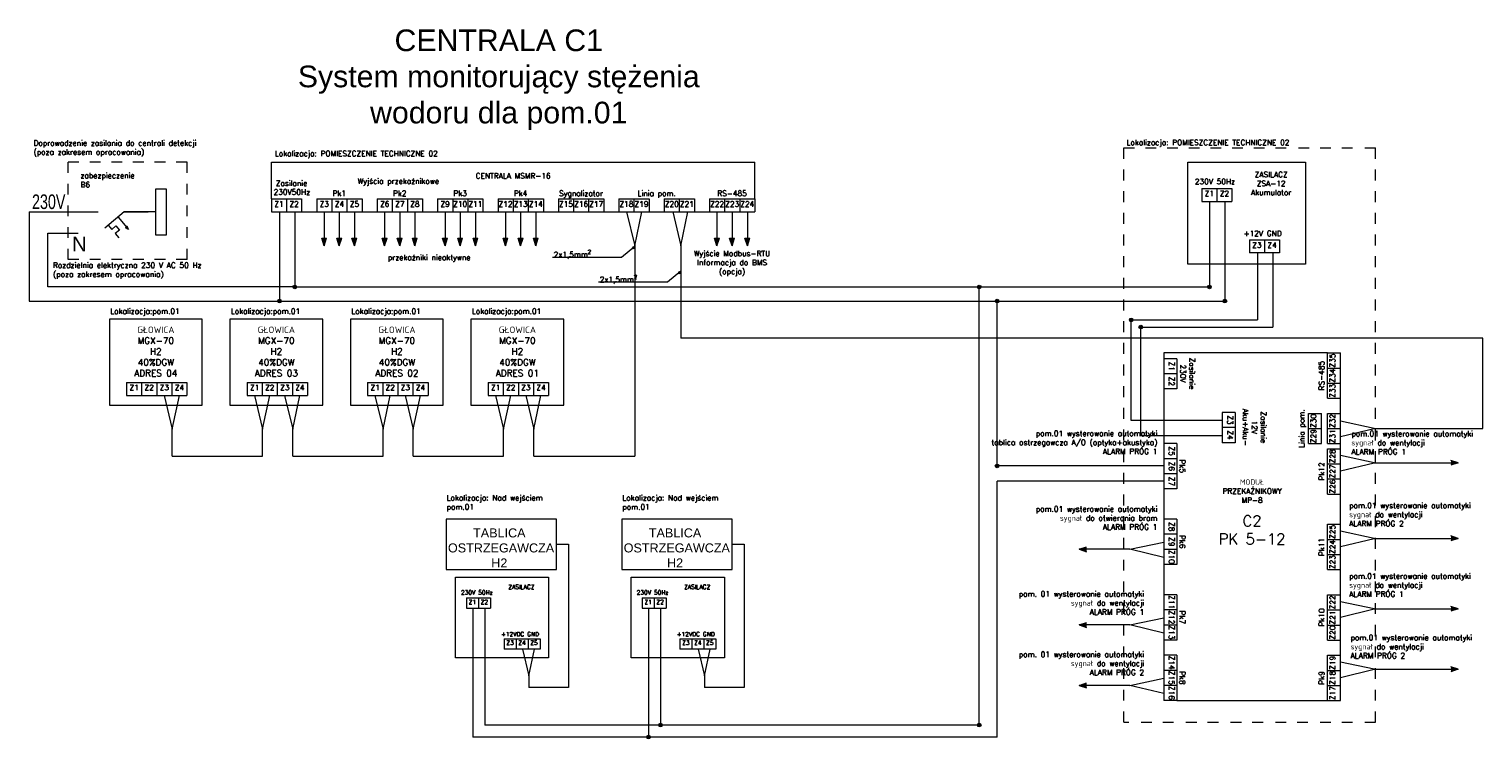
# Model space of a CAD drawing. Header units: millimetres. Extents: x -70539 to 23478, y -51814 to 44720.
# Tile 1 of 256: x -39327 to -32615, y -19327 to -16051. Entities that reach past the tile are written whole.
import ezdxf

# ---------------------------------------------------------------- set-up
doc = ezdxf.new("R2010")
doc.units = ezdxf.units.MM
doc.layers.add('moja', color=7, linetype='Continuous')
doc.styles.add('FDBES', font='simplex.shx')
doc.styles.get("Standard").update_dxf_attribs({"font": 'arial.ttf'})

msp = doc.modelspace()

# ---------------------------------------------------------------- hatches: boundary and pattern name
at = {"layer": 'moja', "lineweight": 5, "ltscale": 100}
h = msp.add_hatch(color=7, dxfattribs=at)
h.paths.add_polyline_path([(-38868.3, -16976.3), (-38873.9, -16960.9), (-38878.1, -16964.4)])
h.paths.add_polyline_path([(-38878.1, -16964.4), (-38882.4, -16968), (-38868.3, -16976.3)])
for points in [[(-37976.1, -17016.3), (-37964.8, -17050.8), (-37953.5, -17016.3)], [(-37906.3, -17016.3), (-37895.1, -17050.8), (-37883.8, -17016.3)], [(-37836.6, -17016.3), (-37825.3, -17050.8), (-37814, -17016.3)], [(-37697.1, -17016.3), (-37685.8, -17050.8), (-37674.5, -17016.3)], [(-37627.3, -17016.3), (-37616.1, -17050.8), (-37604.8, -17016.3)], [(-37546.3, -17050.8), (-37557.6, -17016.3), (-37535, -17016.3)], [(-37395.5, -17016.3), (-37406.8, -17050.8), (-37418.1, -17016.3)], [(-37325.8, -17016.3), (-37337.1, -17050.8), (-37348.3, -17016.3)], [(-37255.1, -17016.3), (-37266.4, -17050.8), (-37277.7, -17016.3)], [(-37139.1, -17016.3), (-37127.8, -17050.8), (-37116.5, -17016.3)], [(-37058.1, -17050.8), (-37069.3, -17016.3), (-37046.8, -17016.3)], [(-36976.1, -17016.3), (-36987.4, -17050.8), (-36998.7, -17016.3)], [(-36162.6, -17016.3), (-36151.3, -17050.8), (-36140, -17016.3)], [(-36092.8, -17016.3), (-36081.6, -17050.8), (-36070.3, -17016.3)], [(-35999.6, -17016.3), (-36010.9, -17050.8), (-36022.2, -17016.3)], [(-32763.1, -18041.3), (-32763.1, -18063.9), (-32728.6, -18052.6)], [(-32763.1, -18390), (-32763.1, -18412.6), (-32728.6, -18401.3)], [(-34444.8, -18440.7), (-34444.8, -18463.2), (-34479.4, -18451.9)], [(-32763.1, -18715.4), (-32763.1, -18737.9), (-32728.6, -18726.7)], [(-34444.8, -18789.4), (-34444.8, -18812), (-34479.4, -18800.7)], [(-32763.1, -18994.4), (-32763.1, -19016.9), (-32728.6, -19005.7)], [(-34444.8, -19068.4), (-34444.8, -19091), (-34479.4, -19079.7)]]:
    msp.add_hatch(color=256, dxfattribs=at).paths.add_polyline_path(points)
h = msp.add_hatch(color=7, dxfattribs=at)
edge = h.paths.add_edge_path()
edge.add_arc((-38100.6, -17241.3), 8.42, 0, 360)
h = msp.add_hatch(color=7, dxfattribs=at)
edge = h.paths.add_edge_path()
edge.add_arc((-34940.3, -17241.3), 8.42, 0, 360)
h = msp.add_hatch(color=7, dxfattribs=at)
edge = h.paths.add_edge_path()
edge.add_arc((-33877.7, -17241.3), 8.42, 0, 360)
h = msp.add_hatch(color=7, dxfattribs=at)
edge = h.paths.add_edge_path()
edge.add_arc((-38171.3, -17306.7), 8.42, 0, 360)
h = msp.add_hatch(color=7, dxfattribs=at)
edge = h.paths.add_edge_path()
edge.add_arc((-34858.2, -17306.7), 8.42, 0, 360)
h = msp.add_hatch(color=7, dxfattribs=at)
edge = h.paths.add_edge_path()
edge.add_arc((-33806, -17306.7), 8.42, 0, 360)
h = msp.add_hatch(color=7, dxfattribs=at)
edge = h.paths.add_edge_path()
edge.add_arc((-34239, -17393.4), 8.42, 0, 360)
h = msp.add_hatch(color=7, dxfattribs=at)
edge = h.paths.add_edge_path()
edge.add_arc((-34194.6, -17426.5), 8.42, 0, 360)
h = msp.add_hatch(color=7, dxfattribs=at)
edge = h.paths.add_edge_path()
edge.add_arc((-34858.2, -18067.1), 8.42, 0, 360)
h = msp.add_hatch(color=7, dxfattribs=at)
edge = h.paths.add_edge_path()
edge.add_arc((-36412, -19263.2), 8.42, 0, 360)
h = msp.add_hatch(color=7, dxfattribs=at)
edge = h.paths.add_edge_path()
edge.add_arc((-34940.3, -19263.2), 8.42, 0, 360)
h = msp.add_hatch(color=7, dxfattribs=at)
edge = h.paths.add_edge_path()
edge.add_arc((-36467.3, -19318.4), 8.42, 0, 360)

# ---------------------------------------------------------------- linework, layer by layer
at = {"layer": 'moja', "color": 7, "lineweight": 5, "ltscale": 100}
for p, q in [((-34273.3, -16649.7), (-34273.3, -16599.7)), ((-34273.3, -16599.7), (-34223.3, -16599.7)), ((-34173.3, -16599.7), (-34123.3, -16599.7)), ((-34073.3, -16599.7), (-34023.3, -16599.7)), ((-33973.3, -16599.7), (-33923.3, -16599.7)), ((-33873.3, -16599.7), (-33823.3, -16599.7)), ((-33773.3, -16599.7), (-33723.3, -16599.7)), ((-33673.3, -16599.7), (-33623.3, -16599.7)), ((-33573.3, -16599.7), (-33523.3, -16599.7)), ((-33466.8, -16599.7), (-33416.8, -16599.7)), ((-33366.8, -16599.7), (-33316.8, -16599.7)), ((-33266.8, -16599.7), (-33216.8, -16599.7)), ((-33160.2, -16599.7), (-33110.2, -16599.7)), ((-33110.2, -16649.7), (-33110.2, -16599.7)), ((-39147.5, -16714.7), (-39147.5, -16664.7)), ((-39097.5, -16664.7), (-39147.5, -16664.7)), ((-38997.5, -16664.7), (-39047.5, -16664.7)), ((-38897.5, -16664.7), (-38947.5, -16664.7)), ((-38797.5, -16664.7), (-38847.5, -16664.7)), ((-38697.5, -16664.7), (-38747.5, -16664.7)), ((-38597.5, -16664.7), (-38647.5, -16664.7)), ((-38597.5, -16714.7), (-38597.5, -16664.7)), ((-34273.3, -16749.7), (-34273.3, -16699.7)), ((-33110.2, -16749.7), (-33110.2, -16699.7)), ((-39147.5, -16814.7), (-39147.5, -16764.7)), ((-38597.5, -16814.7), (-38597.5, -16764.7)), ((-34273.3, -16849.7), (-34273.3, -16799.7)), ((-33110.2, -16849.7), (-33110.2, -16799.7)), ((-39327.3, -16895.2), (-39007.6, -16895.2)), ((-39147.5, -16914.7), (-39147.5, -16864.7)), ((-38888.1, -16895.2), (-38978.2, -16970.3)), ((-38742.1, -16895.2), (-38888.1, -16895.2)), ((-38888.1, -16895.2), (-38776.9, -16895.2)), ((-38597.5, -16914.7), (-38597.5, -16864.7)), ((-34273.3, -16949.7), (-34273.3, -16899.7)), ((-33110.2, -16949.7), (-33110.2, -16899.7)), ((-39147.5, -17014.7), (-39147.5, -16964.7)), ((-38961.4, -16956.3), (-38945.3, -16975.5)), ((-38945.3, -16975.5), (-38926.2, -16959.5)), ((-38910.1, -16978.7), (-38929.3, -16994.7)), ((-38926.2, -16959.5), (-38910.1, -16978.7)), ((-38916.3, -16918.7), (-38868.3, -16976.3)), ((-38873.9, -16960.9), (-38882.4, -16968)), ((-38868.3, -16976.3), (-38882.4, -16968)), ((-38868.3, -16976.3), (-38873.9, -16960.9)), ((-38597.5, -17014.7), (-38597.5, -16964.7)), ((-38929.3, -16994.7), (-38913.3, -17013.9)), ((-34273.3, -17049.7), (-34273.3, -16999.7)), ((-33110.2, -17049.7), (-33110.2, -16999.7)), ((-39147.5, -17114.7), (-39147.5, -17064.7)), ((-39097.5, -17114.7), (-39147.5, -17114.7)), ((-38997.5, -17114.7), (-39047.5, -17114.7)), ((-38897.5, -17114.7), (-38947.5, -17114.7)), ((-38797.5, -17114.7), (-38847.5, -17114.7)), ((-38697.5, -17114.7), (-38747.5, -17114.7)), ((-38597.5, -17114.7), (-38647.5, -17114.7)), ((-38597.5, -17114.7), (-38597.5, -17064.7)), ((-36592.6, -17104.7), (-36911.2, -17104.7)), ((-36530.6, -17053.9), (-36592.6, -17104.7)), ((-36530.6, -17053.9), (-36543.5, -17059.7)), ((-36543.5, -17059.7), (-36538.9, -17065.4)), ((-36530.6, -17053.9), (-36538.9, -17065.4)), ((-34273.3, -17149.7), (-34273.3, -17099.7)), ((-33110.2, -17149.7), (-33110.2, -17099.7)), ((-36318.1, -17169), (-36380.1, -17219.8)), ((-36318.1, -17169), (-36330.9, -17174.8)), ((-36330.9, -17174.8), (-36326.3, -17180.5)), ((-36318.1, -17169), (-36326.3, -17180.5)), ((-38100.6, -17241.3), (-33877.7, -17241.3)), ((-36380.1, -17219.8), (-36698.7, -17219.8)), ((-34940.3, -19263.2), (-34940.3, -17241.3)), ((-34273.3, -17249.7), (-34273.3, -17199.7)), ((-33110.2, -17249.7), (-33110.2, -17199.7)), ((-39327.3, -17306.7), (-38133.7, -17306.7)), ((-38171.3, -17306.7), (-33806, -17306.7)), ((-34858.2, -18067.1), (-34858.2, -17306.7)), ((-34273.3, -17349.7), (-34273.3, -17299.7)), ((-33110.2, -17349.7), (-33110.2, -17299.7)), ((-34273.3, -17449.7), (-34273.3, -17399.7)), ((-33110.2, -17449.7), (-33110.2, -17399.7)), ((-32614.9, -17477.9), (-36318.1, -17477.9)), ((-34273.3, -17549.7), (-34273.3, -17499.7)), ((-33110.2, -17549.7), (-33110.2, -17499.7)), ((-32614.9, -17894.3), (-32614.9, -17477.9)), ((-34273.3, -17649.7), (-34273.3, -17599.7)), ((-33110.2, -17649.7), (-33110.2, -17599.7)), ((-34273.3, -17749.7), (-34273.3, -17699.7)), ((-33110.2, -17749.7), (-33110.2, -17699.7)), ((-34273.3, -17849.7), (-34273.3, -17799.7)), ((-33110.2, -17849.7), (-33110.2, -17799.7)), ((-34273.3, -17949.7), (-34273.3, -17899.7)), ((-33117, -17894.3), (-32614.9, -17894.3)), ((-33110.2, -17949.7), (-33110.2, -17899.7)), ((-34273.3, -18049.7), (-34273.3, -17999.7)), ((-33110.2, -18049.7), (-33110.2, -17999.7)), ((-34273.3, -18149.7), (-34273.3, -18099.7)), ((-33110.2, -18149.7), (-33110.2, -18099.7)), ((-34858.2, -19318.4), (-34858.2, -18137.7)), ((-34273.3, -18249.7), (-34273.3, -18199.7)), ((-33110.2, -18249.7), (-33110.2, -18199.7)), ((-34273.3, -18349.7), (-34273.3, -18299.7)), ((-33110.2, -18349.7), (-33110.2, -18299.7)), ((-36892.9, -18428.8), (-36836.8, -18428.8)), ((-36836.8, -18428.8), (-36836.8, -19090.3)), ((-36081.6, -18428.8), (-36025.4, -18428.8)), ((-36025.4, -18428.8), (-36025.4, -19090.3)), ((-34273.3, -18449.7), (-34273.3, -18399.7)), ((-33110.2, -18449.7), (-33110.2, -18399.7)), ((-34273.3, -18549.7), (-34273.3, -18499.7)), ((-33110.2, -18549.7), (-33110.2, -18499.7)), ((-34273.3, -18649.7), (-34273.3, -18599.7)), ((-33110.2, -18649.7), (-33110.2, -18599.7)), ((-37308, -18676.1), (-37308, -18723.7)), ((-37308, -18676.1), (-37197.5, -18676.1)), ((-37308, -18723.7), (-37197.5, -18723.7)), ((-37278.6, -18723.7), (-37278.6, -19318.4)), ((-37252.8, -18676.1), (-37252.8, -18723.7)), ((-37223.4, -18723.7), (-37223.4, -19263.2)), ((-37197.5, -18676.1), (-37197.5, -18723.7)), ((-36496.7, -18676.1), (-36496.7, -18723.7)), ((-36496.7, -18676.1), (-36386.2, -18676.1)), ((-36496.7, -18723.7), (-36386.2, -18723.7)), ((-36467.3, -18723.7), (-36467.3, -19318.4)), ((-36441.4, -18676.1), (-36441.4, -18723.7)), ((-36412, -18723.7), (-36412, -19263.2)), ((-36386.2, -18676.1), (-36386.2, -18723.7)), ((-34273.3, -18749.7), (-34273.3, -18699.7)), ((-33110.2, -18749.7), (-33110.2, -18699.7)), ((-34273.3, -18849.7), (-34273.3, -18799.7)), ((-33110.2, -18849.7), (-33110.2, -18799.7)), ((-37134, -18864.6), (-37134, -18912.2)), ((-37134, -18864.6), (-36968.3, -18864.6)), ((-36968.3, -18912.2), (-37134, -18912.2)), ((-37078.8, -18864.6), (-37078.8, -18912.2)), ((-37049.3, -18912.2), (-37019.5, -19035.6)), ((-37023.5, -18864.6), (-37023.5, -18912.2)), ((-37019.5, -19035.6), (-36993.4, -18912.2)), ((-36968.3, -18864.6), (-36968.3, -18912.2)), ((-36322.7, -18864.6), (-36322.7, -18912.2)), ((-36322.7, -18864.6), (-36156.9, -18864.6)), ((-36156.9, -18912.2), (-36322.7, -18912.2)), ((-36267.4, -18864.6), (-36267.4, -18912.2)), ((-36238, -18912.2), (-36208.2, -19035.6)), ((-36212.2, -18864.6), (-36212.2, -18912.2)), ((-36208.2, -19035.6), (-36182, -18912.2)), ((-36156.9, -18864.6), (-36156.9, -18912.2)), ((-34273.3, -18949.7), (-34273.3, -18899.7)), ((-33110.2, -18949.7), (-33110.2, -18899.7)), ((-37019.5, -19035.6), (-37019.5, -19090.3)), ((-36208.2, -19035.6), (-36208.2, -19090.3)), ((-34273.3, -19049.7), (-34273.3, -18999.7)), ((-33110.2, -19049.7), (-33110.2, -18999.7)), ((-36836.8, -19090.3), (-37019.5, -19090.3)), ((-36025.4, -19090.3), (-36208.2, -19090.3)), ((-34273.3, -19149.7), (-34273.3, -19099.7)), ((-33110.2, -19149.7), (-33110.2, -19099.7)), ((-34940.3, -19263.2), (-37223.4, -19263.2)), ((-34273.3, -19249.7), (-34273.3, -19199.7)), ((-34273.3, -19249.7), (-34249.5, -19249.7)), ((-34193, -19249.7), (-34143, -19249.7)), ((-34093, -19249.7), (-34043, -19249.7)), ((-33986.4, -19249.7), (-33936.4, -19249.7)), ((-33886.4, -19249.7), (-33836.4, -19249.7)), ((-33779.9, -19249.7), (-33729.9, -19249.7)), ((-33679.9, -19249.7), (-33629.9, -19249.7)), ((-33573.3, -19249.7), (-33523.3, -19249.7)), ((-33473.3, -19249.7), (-33423.3, -19249.7)), ((-33366.8, -19249.7), (-33316.8, -19249.7)), ((-33266.8, -19249.7), (-33216.8, -19249.7)), ((-33160.2, -19249.7), (-33110.2, -19249.7)), ((-33110.2, -19249.7), (-33110.2, -19199.7)), ((-34858.2, -19318.4), (-37278.6, -19318.4))]:
    msp.add_line(p, q, dxfattribs=at)
at = {"layer": 'moja', "lineweight": 5, "ltscale": 100}
for p, q in [((-38208.4, -16835), (-38208.4, -16664.7)), ((-38208.4, -16664.7), (-35976.4, -16664.7)), ((-35976.4, -16835), (-35976.4, -16664.7)), ((-38208.4, -16835), (-38208.4, -16895.1)), ((-38208.4, -16835), (-38068.9, -16835)), ((-38138.7, -16835), (-38138.7, -16895.1)), ((-38068.9, -16835), (-38068.9, -16895.1)), ((-37999.2, -16835), (-37999.2, -16895.1)), ((-37999.2, -16835), (-37789.9, -16835)), ((-37929.4, -16835), (-37929.4, -16895.1)), ((-37859.7, -16835), (-37859.7, -16895.1)), ((-37789.9, -16835), (-37789.9, -16895.1)), ((-37720.2, -16835), (-37720.2, -16895.1)), ((-37720.2, -16835), (-37510.9, -16835)), ((-37650.4, -16835), (-37650.4, -16895.1)), ((-37580.7, -16835), (-37580.7, -16895.1)), ((-37510.9, -16835), (-37510.9, -16895.1)), ((-37441.2, -16835), (-37441.2, -16895.1)), ((-37441.2, -16835), (-37231.9, -16835)), ((-37371.4, -16835), (-37371.4, -16895.1)), ((-37301.7, -16835), (-37301.7, -16895.1)), ((-37231.9, -16835), (-37231.9, -16895.1)), ((-37162.2, -16835), (-37162.2, -16895.1)), ((-37162.2, -16835), (-36952.9, -16835)), ((-37092.4, -16835), (-37092.4, -16895.1)), ((-37022.7, -16835), (-37022.7, -16895.1)), ((-36952.9, -16835), (-36952.9, -16895.1)), ((-36883.2, -16835), (-36883.2, -16895.1)), ((-36883.2, -16835), (-36673.9, -16835)), ((-36813.4, -16835), (-36813.4, -16895.1)), ((-36743.7, -16835), (-36743.7, -16895.1)), ((-36673.9, -16835), (-36673.9, -16895.1)), ((-36604.2, -16835), (-36604.2, -16895.1)), ((-36604.2, -16835), (-36464.7, -16835)), ((-36534.4, -16835), (-36534.4, -16895.1)), ((-36464.7, -16835), (-36464.7, -16895.1)), ((-36394.9, -16835), (-36394.9, -16895.1)), ((-36394.9, -16835), (-36255.4, -16835)), ((-36325.2, -16835), (-36325.2, -16895.1)), ((-36255.4, -16835), (-36255.4, -16895.1)), ((-36185.7, -16835), (-36185.7, -16895.1)), ((-36185.7, -16835), (-35976.4, -16835)), ((-36115.9, -16835), (-36115.9, -16895.1)), ((-36046.2, -16835), (-36046.2, -16895.1)), ((-35976.4, -16835), (-35976.4, -16895.1)), ((-33913.1, -16786.3), (-33913.1, -16846.4)), ((-33913.1, -16786.3), (-33773.6, -16786.3)), ((-33913.1, -16846.4), (-33773.6, -16846.4)), ((-33877.7, -16846.4), (-33877.7, -17241.3)), ((-33843.3, -16786.3), (-33843.3, -16846.4)), ((-33806, -16846.4), (-33806, -17306.7)), ((-33773.6, -16786.3), (-33773.6, -16846.4)), ((-39327.3, -16895.2), (-39327.3, -17306.7)), ((-38208.4, -16895.1), (-35976.4, -16895.1)), ((-38171.3, -16895.1), (-38171.3, -17306.7)), ((-38100.6, -16895.1), (-38100.6, -17241.3)), ((-37964.8, -16895.1), (-37964.8, -17050.8)), ((-37895.1, -16895.1), (-37895.1, -17050.8)), ((-37825.3, -16895.1), (-37825.3, -17050.8)), ((-37685.8, -16895.1), (-37685.8, -17050.8)), ((-37616.1, -16895.1), (-37616.1, -17050.8)), ((-37546.3, -16895.1), (-37546.3, -17050.8)), ((-37406.8, -16895.1), (-37406.8, -17050.8)), ((-37337.1, -16895.1), (-37337.1, -17050.8)), ((-37266.4, -16895.1), (-37266.4, -17050.8)), ((-37127.8, -16895.1), (-37127.8, -17050.8)), ((-37058.1, -16895.1), (-37058.1, -17050.8)), ((-36987.4, -16895.1), (-36987.4, -17050.8)), ((-36151.3, -16895.1), (-36151.3, -17050.8)), ((-36081.6, -16895.1), (-36081.6, -17050.8)), ((-36010.9, -16895.1), (-36010.9, -17050.8)), ((-39240.4, -17241.3), (-39240.4, -16993.7)), ((-39240.4, -16993.7), (-39100, -16993.7)), ((-37964.8, -17050.8), (-37976.1, -17016.3)), ((-37976.1, -17016.3), (-37953.5, -17016.3)), ((-37964.8, -17050.8), (-37953.5, -17016.3)), ((-37895.1, -17050.8), (-37906.3, -17016.3)), ((-37906.3, -17016.3), (-37883.8, -17016.3)), ((-37895.1, -17050.8), (-37883.8, -17016.3)), ((-37825.3, -17050.8), (-37836.6, -17016.3)), ((-37836.6, -17016.3), (-37814, -17016.3)), ((-37825.3, -17050.8), (-37814, -17016.3)), ((-37685.8, -17050.8), (-37697.1, -17016.3)), ((-37697.1, -17016.3), (-37674.5, -17016.3)), ((-37685.8, -17050.8), (-37674.5, -17016.3)), ((-37616.1, -17050.8), (-37627.3, -17016.3)), ((-37627.3, -17016.3), (-37604.8, -17016.3)), ((-37616.1, -17050.8), (-37604.8, -17016.3)), ((-37546.3, -17050.8), (-37557.6, -17016.3)), ((-37557.6, -17016.3), (-37535, -17016.3)), ((-37546.3, -17050.8), (-37535, -17016.3)), ((-37406.8, -17050.8), (-37418.1, -17016.3)), ((-37418.1, -17016.3), (-37395.5, -17016.3)), ((-37406.8, -17050.8), (-37395.5, -17016.3)), ((-37337.1, -17050.8), (-37348.3, -17016.3)), ((-37348.3, -17016.3), (-37325.8, -17016.3)), ((-37337.1, -17050.8), (-37325.8, -17016.3)), ((-37266.4, -17050.8), (-37277.7, -17016.3)), ((-37277.7, -17016.3), (-37255.1, -17016.3)), ((-37266.4, -17050.8), (-37255.1, -17016.3)), ((-37127.8, -17050.8), (-37139.1, -17016.3)), ((-37139.1, -17016.3), (-37116.5, -17016.3)), ((-37127.8, -17050.8), (-37116.5, -17016.3)), ((-37058.1, -17050.8), (-37069.3, -17016.3)), ((-37069.3, -17016.3), (-37046.8, -17016.3)), ((-37058.1, -17050.8), (-37046.8, -17016.3)), ((-36987.4, -17050.8), (-36998.7, -17016.3)), ((-36998.7, -17016.3), (-36976.1, -17016.3)), ((-36987.4, -17050.8), (-36976.1, -17016.3)), ((-36151.3, -17050.8), (-36162.6, -17016.3)), ((-36162.6, -17016.3), (-36140, -17016.3)), ((-36151.3, -17050.8), (-36140, -17016.3)), ((-36081.6, -17050.8), (-36092.8, -17016.3)), ((-36092.8, -17016.3), (-36070.3, -17016.3)), ((-36081.6, -17050.8), (-36070.3, -17016.3)), ((-36010.9, -17050.8), (-36022.2, -17016.3)), ((-36022.2, -17016.3), (-35999.6, -17016.3)), ((-36010.9, -17050.8), (-35999.6, -17016.3)), ((-33693.4, -17024.3), (-33693.4, -17084.4)), ((-33693.4, -17024.3), (-33553.9, -17024.3)), ((-33623.6, -17024.3), (-33623.6, -17084.4)), ((-33553.9, -17024.3), (-33553.9, -17084.4)), ((-36530.6, -17050.8), (-36530.6, -18021.4)), ((-36318.1, -17050.8), (-36318.1, -17477.9)), ((-33553.9, -17084.4), (-33693.4, -17084.4)), ((-33655.5, -17084.4), (-33655.5, -17393.4)), ((-33584.8, -17084.4), (-33584.8, -17426.5)), ((-38100.6, -17241.3), (-39240.4, -17241.3)), ((-34239, -17857), (-34239, -17393.4)), ((-34239, -17393.4), (-33655.5, -17393.4)), ((-34194.6, -17426.5), (-33584.8, -17426.5)), ((-34194.6, -17927.7), (-34194.6, -17426.5)), ((-33332.8, -17545.7), (-34088.7, -17545.7)), ((-34088.7, -17545.7), (-34088.7, -17754.9)), ((-34028.6, -17572.5), (-34088.7, -17572.5)), ((-34088.7, -17572.5), (-34088.7, -17712)), ((-34028.6, -17572.5), (-34028.6, -17712)), ((-33332.8, -17754.9), (-33332.8, -17545.7)), ((-33332.8, -17545.7), (-33272.7, -17545.7)), ((-33272.7, -19149.9), (-33272.7, -17545.7)), ((-34028.6, -17642.3), (-34088.7, -17642.3)), ((-33332.8, -17615.4), (-33272.7, -17615.4)), ((-38877.2, -17681.4), (-38877.2, -17741.6)), ((-38877.2, -17681.4), (-38598.2, -17681.4)), ((-38807.5, -17681.4), (-38807.5, -17741.6)), ((-38737.7, -17681.4), (-38737.7, -17741.6)), ((-38668, -17681.4), (-38668, -17741.6)), ((-38598.2, -17681.4), (-38598.2, -17741.6)), ((-38320.8, -17681.4), (-38320.8, -17741.6)), ((-38320.8, -17681.4), (-38041.8, -17681.4)), ((-38251, -17681.4), (-38251, -17741.6)), ((-38181.3, -17681.4), (-38181.3, -17741.6)), ((-38111.5, -17681.4), (-38111.5, -17741.6)), ((-38041.8, -17681.4), (-38041.8, -17741.6)), ((-37764.4, -17681.4), (-37764.4, -17741.6)), ((-37764.4, -17681.4), (-37485.4, -17681.4)), ((-37694.6, -17681.4), (-37694.6, -17741.6)), ((-37624.9, -17681.4), (-37624.9, -17741.6)), ((-37555.1, -17681.4), (-37555.1, -17741.6)), ((-37485.4, -17681.4), (-37485.4, -17741.6)), ((-37207.9, -17681.4), (-37207.9, -17741.6)), ((-37207.9, -17681.4), (-36928.9, -17681.4)), ((-37138.2, -17681.4), (-37138.2, -17741.6)), ((-37068.4, -17681.4), (-37068.4, -17741.6)), ((-36998.7, -17681.4), (-36998.7, -17741.6)), ((-36928.9, -17681.4), (-36928.9, -17741.6)), ((-34028.6, -17712), (-34088.7, -17712)), ((-33332.8, -17685.2), (-33272.7, -17685.2)), ((-38877.2, -17741.6), (-38598.2, -17741.6)), ((-38703.8, -17741.6), (-38666.2, -17897.3)), ((-38666.2, -17897.3), (-38633.2, -17741.6)), ((-38320.8, -17741.6), (-38041.8, -17741.6)), ((-38286.9, -17741.6), (-38249.3, -17897.3)), ((-38249.3, -17897.3), (-38216.3, -17741.6)), ((-38147.4, -17741.6), (-38109.8, -17897.3)), ((-38109.8, -17897.3), (-38076.8, -17741.6)), ((-37764.4, -17741.6), (-37485.4, -17741.6)), ((-37730.5, -17741.6), (-37692.8, -17897.3)), ((-37692.8, -17897.3), (-37659.8, -17741.6)), ((-37591, -17741.6), (-37553.3, -17897.3)), ((-37553.3, -17897.3), (-37520.3, -17741.6)), ((-37207.9, -17741.6), (-36928.9, -17741.6)), ((-37174, -17741.6), (-37136.4, -17897.3)), ((-37136.4, -17897.3), (-37103.4, -17741.6)), ((-37034.5, -17741.6), (-36996.9, -17897.3)), ((-36996.9, -17897.3), (-36963.9, -17741.6)), ((-34088.7, -17754.9), (-34088.7, -19149.9)), ((-33332.8, -17754.9), (-33272.7, -17754.9)), ((-33758.7, -17820.5), (-33818.8, -17820.5)), ((-33818.8, -17820.5), (-33818.8, -17960)), ((-33758.7, -17820.5), (-33758.7, -17960)), ((-33420.9, -17824.7), (-33360.8, -17824.7)), ((-33420.9, -17964.2), (-33420.9, -17824.7)), ((-33360.8, -17964.2), (-33360.8, -17824.7)), ((-33332.8, -17824.7), (-33272.7, -17824.7)), ((-33332.8, -17964.2), (-33332.8, -17824.7)), ((-38666.2, -18021.4), (-38666.2, -17897.3)), ((-38249.3, -18021.4), (-38249.3, -17897.3)), ((-38109.8, -18021.4), (-38109.8, -17897.3)), ((-37692.8, -18021.4), (-37692.8, -17897.3)), ((-37553.3, -18021.4), (-37553.3, -17897.3)), ((-37136.4, -18021.4), (-37136.4, -17897.3)), ((-36996.9, -18021.4), (-36996.9, -17897.3)), ((-33818.8, -17857), (-34239, -17857)), ((-33758.7, -17890.2), (-33818.8, -17890.2)), ((-33420.9, -17894.4), (-33360.8, -17894.4)), ((-33332.8, -17894.4), (-33272.7, -17894.4)), ((-33117, -17894.3), (-33272.7, -17861.2)), ((-33272.7, -17931.9), (-33117, -17894.3)), ((-33818.8, -17927.7), (-34194.6, -17927.7)), ((-34028.6, -17964.2), (-34088.7, -17964.2)), ((-34028.6, -17964.2), (-34028.6, -18173.4)), ((-33758.7, -17960), (-33818.8, -17960)), ((-33420.9, -17964.2), (-33360.8, -17964.2)), ((-33332.8, -17964.2), (-33272.7, -17964.2)), ((-33332.8, -17987.6), (-33272.7, -17987.6)), ((-33332.8, -18196.9), (-33332.8, -17987.6)), ((-38666.2, -18021.4), (-38249.3, -18021.4)), ((-38109.8, -18021.4), (-37692.8, -18021.4)), ((-37553.3, -18021.4), (-37136.4, -18021.4)), ((-36996.9, -18021.4), (-36530.6, -18021.4)), ((-34028.6, -18033.9), (-34088.7, -18033.9)), ((-33117, -18052.6), (-33272.7, -18019.6)), ((-33272.7, -18090.2), (-33117, -18052.6)), ((-33117, -18052.6), (-32728.6, -18052.6)), ((-32728.6, -18052.6), (-32763.1, -18041.3)), ((-32728.6, -18052.6), (-32763.1, -18063.9)), ((-34088.7, -18067.1), (-34858.2, -18067.1)), ((-34028.6, -18103.7), (-34088.7, -18103.7)), ((-33332.8, -18057.4), (-33272.7, -18057.4)), ((-34088.7, -18137.7), (-34858.2, -18137.7)), ((-34088.7, -18137.7), (-34244.4, -18137.7)), ((-34028.6, -18173.4), (-34088.7, -18173.4)), ((-33332.8, -18127.1), (-33272.7, -18127.1)), ((-33332.8, -18196.9), (-33272.7, -18196.9)), ((-34028.6, -18312.9), (-34088.7, -18312.9)), ((-34028.6, -18312.9), (-34028.6, -18522.2)), ((-34028.6, -18382.7), (-34088.7, -18382.7)), ((-33332.8, -18336.4), (-33272.7, -18336.4)), ((-33332.8, -18545.6), (-33332.8, -18336.4)), ((-33117, -18401.3), (-33272.7, -18368.3)), ((-32728.6, -18401.3), (-32763.1, -18390)), ((-34479.4, -18451.9), (-34444.8, -18440.7)), ((-34244.4, -18451.9), (-34479.4, -18451.9)), ((-34479.4, -18451.9), (-34444.8, -18463.2)), ((-34244.4, -18451.9), (-34088.7, -18418.9)), ((-34088.7, -18489.6), (-34244.4, -18451.9)), ((-34028.6, -18452.4), (-34088.7, -18452.4)), ((-33332.8, -18406.1), (-33272.7, -18406.1)), ((-33272.7, -18439), (-33117, -18401.3)), ((-33117, -18401.3), (-32728.6, -18401.3)), ((-32728.6, -18401.3), (-32763.1, -18412.6)), ((-34028.6, -18522.2), (-34088.7, -18522.2)), ((-33332.8, -18475.9), (-33272.7, -18475.9)), ((-33332.8, -18545.6), (-33272.7, -18545.6)), ((-34028.6, -18661.7), (-34088.7, -18661.7)), ((-34028.6, -18661.7), (-34088.7, -18661.7)), ((-34028.6, -18661.7), (-34028.6, -18870.9)), ((-33332.8, -18661.7), (-33272.7, -18661.7)), ((-33332.8, -18870.9), (-33332.2, -18661.7)), ((-33117, -18726.7), (-33272.7, -18693.6)), ((-33272.7, -18764.3), (-33117, -18726.7)), ((-33117, -18726.7), (-32728.6, -18726.7)), ((-32728.6, -18726.7), (-32763.1, -18715.4)), ((-32728.6, -18726.7), (-32763.1, -18737.9)), ((-34479.4, -18800.7), (-34444.8, -18789.4)), ((-34244.4, -18800.7), (-34088.7, -18767.7)), ((-34028.6, -18731.4), (-34088.7, -18731.4)), ((-33332.8, -18731.4), (-33272.7, -18731.4)), ((-34244.4, -18800.7), (-34479.4, -18800.7)), ((-34479.4, -18800.7), (-34444.8, -18812)), ((-34088.7, -18838.3), (-34244.4, -18800.7)), ((-34028.6, -18801.2), (-34088.7, -18801.2)), ((-33332.8, -18801.2), (-33272.7, -18801.2)), ((-34028.6, -18870.9), (-34088.7, -18870.9)), ((-33332.8, -18870.9), (-33272.7, -18870.9)), ((-34028.6, -18940.7), (-34088.7, -18940.7)), ((-34028.6, -18940.7), (-34028.6, -19149.9)), ((-33332.8, -18940.7), (-33272.7, -18940.7)), ((-33332.8, -19149.9), (-33332.8, -18940.7)), ((-33117, -19005.7), (-33272.7, -18972.6)), ((-32728.6, -19005.7), (-32763.1, -18994.4)), ((-34244.4, -19079.7), (-34088.7, -19046.7)), ((-34028.6, -19010.4), (-34088.7, -19010.4)), ((-33332.8, -19010.4), (-33272.7, -19010.4)), ((-33272.7, -19043.3), (-33117, -19005.7)), ((-33117, -19005.7), (-32728.6, -19005.7)), ((-32728.6, -19005.7), (-32763.1, -19016.9)), ((-34479.4, -19079.7), (-34444.8, -19068.4)), ((-34244.4, -19079.7), (-34479.4, -19079.7)), ((-34479.4, -19079.7), (-34444.8, -19091)), ((-34088.7, -19117.3), (-34244.4, -19079.7)), ((-34028.6, -19080.2), (-34088.7, -19080.2)), ((-33332.8, -19080.2), (-33272.7, -19080.2)), ((-34028.6, -19149.9), (-34088.7, -19149.9)), ((-34028.6, -19149.9), (-33332.8, -19149.9)), ((-33332.8, -19149.9), (-33272.7, -19149.9))]:
    msp.add_line(p, q, dxfattribs=at)
at = {"layer": 'moja', "linetype": 'Continuous', "lineweight": 5, "ltscale": 1000}
for p, q in [((-36568.3, -16895.1), (-36530.6, -17050.8)), ((-36530.6, -17050.8), (-36497.6, -16895.1)), ((-36355.7, -16895.1), (-36318.1, -17050.8)), ((-36318.1, -17050.8), (-36285.1, -16895.1))]:
    msp.add_line(p, q, dxfattribs=at)
at = {"layer": 'moja', "lineweight": 5, "ltscale": 100}
for points in [[(-33977.4, -16664.7), (-33433.7, -16664.7), (-33433.7, -17136), (-33977.4, -17136)], [(-38956.5, -17787.2), (-38527.7, -17787.2), (-38527.7, -17389.2), (-38956.5, -17389.2)], [(-38400, -17787.2), (-37971.3, -17787.2), (-37971.3, -17389.2), (-38400, -17389.2)], [(-37843.6, -17787.2), (-37414.9, -17787.2), (-37414.9, -17389.2), (-37843.6, -17389.2)], [(-37287.2, -17787.2), (-36858.4, -17787.2), (-36858.4, -17389.2), (-37287.2, -17389.2)]]:
    msp.add_lwpolyline(points, close=True, dxfattribs=at)
at = {"layer": 'moja', "color": 7, "lineweight": 5, "ltscale": 100}
for points in [[(-38742.1, -17001.8), (-38742.1, -16787.9), (-38693.8, -16787.9), (-38693.8, -17001.8)], [(-36892.9, -18313.1), (-37401.7, -18313.1), (-37401.7, -18544.4), (-36892.9, -18544.4)], [(-36081.6, -18313.1), (-36590.4, -18313.1), (-36590.4, -18544.4), (-36081.6, -18544.4)], [(-37358.9, -18579.8), (-36928.4, -18579.8), (-36928.4, -18953.1), (-37358.9, -18953.1)], [(-36547.6, -18579.8), (-36117, -18579.8), (-36117, -18953.1), (-36547.6, -18953.1)]]:
    msp.add_lwpolyline(points, close=True, dxfattribs=at)
for centre in [(-38100.6, -17241.3), (-34940.3, -17241.3), (-33877.7, -17241.3), (-38171.3, -17306.7), (-34858.2, -17306.7), (-33806, -17306.7), (-34239, -17393.4), (-34194.6, -17426.5), (-34858.2, -18067.1), (-36412, -19263.2), (-34940.3, -19263.2), (-36467.3, -19318.4)]:
    msp.add_circle(centre, 8.42, dxfattribs=at)

# ---------------------------------------------------------------- texts
at = {"layer": 'moja', "color": 7, "lineweight": 5, "width": 0.7}
msp.add_text('230V', height=67.5, dxfattribs=at).set_placement((-39313.7, -16881.6))
at = {"layer": 'moja', "color": 7, "lineweight": 5}
msp.add_text('N', height=67.5, dxfattribs=at).set_placement((-39128.9, -17077))
at = {"layer": 'moja', "color": 7, "lineweight": 5, "ltscale": 100, "attachment_point": 1, "style": 'FDBES'}
for s, insert, char_height, width in [('\\pxqc;\\P{\\fArial|b0|i0|c238|p34;\\H4x;CENTRALA C1^JSystem monitorujący stężenia wodoru dla pom.01}', (-38274.8, -16011.3), 25, 2231.99), ('Doprowadzenie zasilania do centrali detekcji\\P(poza zakresem opracowania)', (-39306.8, -16564.4), 25, 1979.939), ('\\P\\PLokalizacja: POMIESZCZENIE TECHNICZNE 02', (-34260.6, -16478.6), 25, 1979.939), ('\\P\\PLokalizacja: POMIESZCZENIE TECHNICZNE 02', (-38192.5, -16529.7), 25, 1979.939), ('zabezpieczenie  B6 ', (-39089.7, -16714.6), 25, 303.798), ('\\A1;\\pxqc;\\P\\pq*;2x1,5mm{\\H0.7x;\\S2^ ;}', (-36905, -17028.7), 25, 558.928), ('Rozdzielnia elektryczna 230 V AC 50 Hz \\P(poza zakresem opracowania) ', (-39216.9, -17128.4), 25, 1979.939), ('\\A1;\\pxqc;\\P\\pq*;2x1,5mm{\\H0.7x;\\S2^ ;}', (-36692.4, -17143.8), 25, 558.928), ('\\P\\PLokalizacja:pom.01', (-38952.3, -17257.3), 25, 1979.939), ('\\P\\PLokalizacja:pom.01', (-38395.8, -17257.3), 25, 1979.939), ('\\P\\PLokalizacja:pom.01', (-37839.4, -17257.3), 25, 1979.939), ('\\P\\PLokalizacja:pom.01', (-37283, -17257.3), 25, 1979.939), ('\\pxqr;pom.01 wysterowanie automatyki\\Ptablica ostrzegawcza A/O (optyka+akustyka)\\PALARM PRÓG 1', (-35476.6, -17904.4), 25, 1358.632), ('\\P\\PLokalizacja: Nad wejściem ^Jpom.01', (-37399.5, -18118.7), 25, 1979.939), ('\\P\\PLokalizacja: Nad wejściem^Jpom.01', (-36588.2, -18118.7), 25, 1979.939), ('\\pxqr;pom.01 wysterowanie automatyki\\Psygnał do otwierania bram\\PALARM PRÓG 1', (-35476.6, -18253.2), 25, 1358.632), ('\\pxqc;230V 50Hz', (-37342.7, -18641.2), 19.8, 165.725), ('\\pxqc;\\PZASILACZ', (-37938, -18582.3), 19.8, 1767.736), ('\\pxqc;230V 50Hz', (-36531.4, -18641.2), 19.8, 165.725), ('\\pxqc;\\PZASILACZ', (-37126.6, -18582.3), 19.8, 1767.736), ('\\pxqr;pom. 01 wysterowanie automatyki\\Psygnał do wentylacji\\PALARM PRÓG 1', (-35537.7, -18645.2), 25, 1358.632), ('\\pxqc;Z1', (-37308, -18684.8), 19.8, 55.242), ('\\pxqc;Z2', (-37252.8, -18684.8), 19.8, 55.242), ('\\pxqc;Z1', (-36496.7, -18684.8), 19.8, 55.242), ('\\pxqc;Z2', (-36441.4, -18684.8), 19.8, 55.242), ('\\pxqc;+12VDC GND', (-37159.5, -18833.6), 19.8, 197.425), ('\\pxqc;+12VDC GND', (-36348.2, -18833.6), 19.8, 197.425), ('\\pxqc;Z3', (-37134, -18873.4), 19.8, 55.242), ('\\pxqc;Z4', (-37078.8, -18873.4), 19.8, 55.242), ('\\pxqc;Z5', (-37023.5, -18873.4), 19.8, 55.242), ('\\pxqc;Z3', (-36322.7, -18873.4), 19.8, 55.242), ('\\pxqc;Z4', (-36267.4, -18873.4), 19.8, 55.242), ('\\pxqc;Z5', (-36212.2, -18873.4), 19.8, 55.242), ('\\pxqr;pom. 01 wysterowanie automatyki\\Psygnał do wentylacji\\PALARM PRÓG 2', (-35537.7, -18924.2), 25, 1358.632)]:
    msp.add_mtext(s, dxfattribs=dict(at, insert=insert, char_height=char_height, width=width))
at = {"layer": 'moja', "lineweight": 5, "ltscale": 100, "style": 'FDBES'}
for s, insert, char_height, width, attachment_point in [('\\pxqc;\\PZASILACZ\\PZSA-12\\PAkumulator', (-34708.5, -16667.9), 25, 2231.99, 1), ('\\pxqc;Zasilanie', (-38185.2, -16750.2), 25, 139.499, 1), ('\\pxqc;Wyjścia przekaźnikowe', (-38145.7, -16740.5), 25, 1046.245, 1), ('\\pxqc;\\PCENTRALA MSMR-16', (-38208.4, -16674.2), 25, 2231.99, 1), ('\\pxqc;230V 50Hz', (-33956.9, -16742.2), 25, 209.249, 1), ('\\pxqc;Z1', (-38208.4, -16846), 25, 69.75, 1), ('\\pxqc;230V50Hz', (-38218.7, -16790.6), 25, 209.249, 1), ('\\pxqc;Z2', (-38138.7, -16846), 25, 69.75, 1), ('\\pxqc;Z3', (-37999.2, -16846), 25, 69.75, 1), ('\\pxqc;Pk1', (-37999.2, -16796.7), 25, 207.44, 1), ('\\pxqc;Z4', (-37929.4, -16846), 25, 69.75, 1), ('D+', (-37859.7, -16835), 0.625, 69.75, 1), ('\\pxqc;Z5', (-37859.7, -16846), 25, 69.75, 1), ('\\pxqc;Z6', (-37720.2, -16846), 25, 69.75, 1), ('\\pxqc;Pk2', (-37720.2, -16796.7), 25, 208.13, 1), ('\\pxqc;Z7', (-37650.4, -16846), 25, 69.75, 1), ('\\pxqc;Z8', (-37580.7, -16846), 25, 69.75, 1), ('\\pxqc;Z9', (-37441.2, -16846), 25, 69.75, 1), ('\\pxqc;Z10', (-37371.4, -16846), 25, 69.75, 1), ('\\pxqc;Pk3', (-37441.2, -16796.7), 25, 208.13, 1), ('D+', (-37301.7, -16835), 0.625, 69.75, 1), ('\\pxqc;Z11', (-37301.7, -16846), 25, 69.75, 1), ('\\pxqc;Z12', (-37162.2, -16846), 25, 69.75, 1), ('\\pxqc;Z13', (-37092.4, -16846), 25, 69.75, 1), ('\\pxqc;Pk4', (-37162.2, -16796.7), 25, 208.13, 1), ('D+', (-37022.7, -16835), 0.625, 69.75, 1), ('\\pxqc;Z14', (-37022.7, -16846), 25, 69.75, 1), ('\\pxqc;Sygnalizator', (-36883.2, -16796.7), 25, 208.698, 1), ('\\pxqc;Z15', (-36883.2, -16846), 25, 69.75, 1), ('\\pxqc;Z16', (-36813.4, -16846), 25, 69.75, 1), ('D+', (-36743.7, -16835), 0.625, 69.75, 1), ('\\pxqc;Z17', (-36743.7, -16846), 25, 69.75, 1), ('\\pxqc;Z18', (-36604.2, -16846), 25, 69.75, 1), ('\\pxqc;Z19', (-36534.4, -16846), 25, 69.75, 1), ('\\pxqc;Linia pom.', (-36604.2, -16796.7), 25, 348.748, 1), ('\\pxqc;Z20', (-36394.9, -16846), 25, 69.75, 1), ('\\pxqc;Z21', (-36325.2, -16846), 25, 69.75, 1), ('\\pxqc;Z22', (-36185.7, -16846), 25, 69.75, 1), ('\\pxqc;RS-485', (-36185.7, -16796.7), 25, 208.13, 1), ('\\pxqc;Z23', (-36115.9, -16846), 25, 69.75, 1), ('D+', (-36046.2, -16835), 0.625, 69.75, 1), ('\\pxqc;Z24', (-36046.2, -16846), 25, 69.75, 1), ('\\pxqc;Z1', (-33913.1, -16797.3), 25, 69.75, 1), ('\\pxqc;Z2', (-33843.3, -16797.3), 25, 69.75, 1), ('\\pxqc;+12V GND', (-33756.7, -16981.6), 25, 249.274, 1), ('\\pxqc;Z3', (-33693.4, -17035.3), 25, 69.75, 1), ('\\pxqc;Z4', (-33623.6, -17035.3), 25, 69.75, 1), ('\\pxqr;przekaźniki nieaktywne', (-38647.9, -17092.4), 25, 1358.632, 1), ('\\pxqc;\\PWyjście Modbus-RTU\\PInformacja do BMS\\P(opcja)', (-37197.7, -17032.4), 25, 2231.99, 1), ('\\pxqc;Z1', (-38877.2, -17692.5), 25, 69.75, 1), ('\\pxqc;Z2', (-38807.5, -17692.5), 25, 69.75, 1), ('\\pxqc;Z3', (-38737.7, -17692.5), 25, 69.75, 1), ('\\pxqc;Z4', (-38668, -17692.5), 25, 69.75, 1), ('\\pxqc;Z1', (-38320.8, -17692.5), 25, 69.75, 1), ('\\pxqc;Z2', (-38251, -17692.5), 25, 69.75, 1), ('\\pxqc;Z3', (-38181.3, -17692.5), 25, 69.75, 1), ('\\pxqc;Z4', (-38111.5, -17692.5), 25, 69.75, 1), ('\\pxqc;Z1', (-37764.4, -17692.5), 25, 69.75, 1), ('\\pxqc;Z2', (-37694.6, -17692.5), 25, 69.75, 1), ('\\pxqc;Z3', (-37624.9, -17692.5), 25, 69.75, 1), ('\\pxqc;Z4', (-37555.1, -17692.5), 25, 69.75, 1), ('\\pxqc;Z1', (-37207.9, -17692.5), 25, 69.75, 1), ('\\pxqc;Z2', (-37138.2, -17692.5), 25, 69.75, 1), ('\\pxqc;Z3', (-37068.4, -17692.5), 25, 69.75, 1), ('\\pxqc;Z4', (-36998.7, -17692.5), 25, 69.75, 1), ('\\pxql;pom.01 wysterowanie automatyki\\Psygnał do wentylacji^JALARM PRÓG 1', (-31863.5, -17905.7), 25, 1358.632, 3), ('\\pxqc;\\P\\P\\P\\P\\P\\P\\P\\P\\P\\P\\P\\P\\P\\PMODUŁ \\PPRZEKAŹNIKOWY \\PMP-8\\P\\P{\\H2x;C2\\PPK 5-12}', (-34088.7, -17545.7), 25, 815.993, 1), ('\\pxql;pom.01 wysterowanie automatyki\\Psygnał do wentylacji^JALARM PRÓG 2', (-31873.8, -18237.4), 25, 1358.632, 3), ('\\pxql;pom.01 wysterowanie automatyki\\Psygnał do wentylacji^JALARM PRÓG 1', (-31873.8, -18562.8), 25, 1358.632, 3), ('\\pxql;pom.01 wysterowanie automatyki\\Psygnał do wentylacji\\PALARM PRÓG 2', (-31867.5, -18846.9), 25, 1358.632, 3)]:
    msp.add_mtext(s, dxfattribs=dict(at, insert=insert, char_height=char_height, width=width, attachment_point=attachment_point))
at = {"layer": 'moja', "color": 5, "lineweight": 5, "ltscale": 100, "char_height": 30, "width": 428.73, "attachment_point": 1, "style": 'FDBES'}
for s, insert in [('\\A1;\\pxqc;GŁOWICA \\PMGX-70\\PH2\\P40%DGW\\PADRES 04', (-38956.5, -17423.8)), ('\\A1;\\pxqc;GŁOWICA \\PMGX-70\\PH2\\P40%DGW\\PADRES 03', (-38400, -17423.8)), ('\\A1;\\pxqc;GŁOWICA \\PMGX-70\\PH2\\P40%DGW\\PADRES 02', (-37843.6, -17423.8)), ('\\A1;\\pxqc;GŁOWICA \\PMGX-70\\PH2\\P40%DGW\\PADRES 01', (-37287.2, -17423.8))]:
    msp.add_mtext(s, dxfattribs=dict(at, insert=insert))
at = {"layer": 'moja', "lineweight": 5, "ltscale": 100, "attachment_point": 1, "style": 'FDBES'}
for s, insert, char_height, width, rotation in [('\\pxqc;Zasilanie 230V', (-33945.2, -17536.6), 25, 209.249, 270), ('\\pxqc;Z35', (-33321.8, -17615.4), 25, 69.75, 90), ('\\pxqc;Z1', (-34039.6, -17572.5), 25, 69.75, 270), ('\\pxqc;RS-485', (-33372.4, -17754.9), 25, 209.249, 90), ('\\pxqc;Z34', (-33321.8, -17685.2), 25, 69.75, 90), ('\\pxqc;Z2', (-34039.6, -17642.3), 25, 69.75, 270), ('\\pxqc;Z33', (-33321.8, -17754.9), 25, 69.75, 90), ('\\pxqc;Zasilanie 12V\\PAku+Aku-', (-33615.2, -17784.6), 25, 209.249, 270), ('\\pxqc;Z3', (-33769.7, -17820.5), 25, 69.75, 270), ('\\pxqc;Linia pom.', (-33464.2, -18068.7), 25, 348.748, 90), ('\\pxqc;Z30', (-33409.9, -17894.4), 25, 69.75, 90), ('\\pxqc;Z32', (-33321.8, -17894.4), 25, 69.75, 90), ('\\pxqc;Z4', (-33769.7, -17890.2), 25, 69.75, 270), ('\\pxqc;Z29', (-33409.9, -17964.2), 25, 69.75, 90), ('\\pxqc;Z31', (-33321.8, -17964.2), 25, 69.75, 90), ('\\pxqc;Z5', (-34039.6, -17964.2), 25, 69.75, 270), ('\\pxqc;Z6', (-34039.6, -18033.9), 25, 69.75, 270), ('\\pxqc;Pk5', (-33990.2, -17964.2), 25, 209.249, 270), ('\\pxqc;Pk12', (-33372.4, -18196.9), 25, 209.249, 90), ('\\pxqc;Z28', (-33321.8, -18057.4), 25, 69.75, 90), ('\\pxqc;Z7', (-34039.6, -18103.7), 25, 69.75, 270), ('D+', (-33332.8, -18057.4), 0.625, 69.75, 90), ('\\pxqc;Z27', (-33321.8, -18127.1), 25, 69.75, 90), ('\\pxqc;Z26', (-33321.8, -18196.9), 25, 69.75, 90), ('\\pxqc;Z8', (-34039.6, -18312.9), 25, 69.75, 270), ('\\pxqc;Pk6', (-33990.2, -18312.9), 25, 209.249, 270), ('\\pxqc;Z25', (-33321.8, -18406.1), 25, 69.75, 90), ('\\pxqc;Z9', (-34039.6, -18382.7), 25, 69.75, 270), ('\\pxqc;Pk11', (-33372.4, -18545.6), 25, 209.249, 90), ('\\pxqc;Z24', (-33321.8, -18475.9), 25, 69.75, 90), ('\\pxqc;Z10', (-34039.6, -18452.4), 25, 69.75, 270), ('\\pxqc;Z23', (-33321.8, -18545.6), 25, 69.75, 90), ('\\pxqc;Z11', (-34039.6, -18661.7), 25, 69.75, 270), ('D+', (-33332.8, -18661.7), 0.625, 69.75, 90), ('\\pxqc;Z22', (-33321.8, -18731.4), 25, 69.75, 90), ('\\pxqc;Z12', (-34039.6, -18731.4), 25, 69.75, 270), ('\\pxqc;Pk7', (-33990.2, -18661.7), 25, 209.249, 270), ('\\pxqc;Pk10', (-33372.4, -18870.9), 25, 209.249, 90), ('\\pxqc;Z21', (-33321.8, -18801.2), 25, 69.75, 90), ('\\pxqc;Z13', (-34039.6, -18801.2), 25, 69.75, 270), ('D+', (-34028.6, -18801.2), 0.625, 69.75, 270), ('\\pxqc;Z20', (-33321.8, -18870.9), 25, 69.75, 90), ('\\pxqc;Z14', (-34039.6, -18940.7), 25, 69.75, 270), ('\\pxqc;Z19', (-33321.8, -19010.4), 25, 69.75, 90), ('\\pxqc;Z15', (-34039.6, -19010.4), 25, 69.75, 270), ('\\pxqc;Pk8', (-33990.2, -18940.7), 25, 209.249, 270), ('\\pxqc;Pk9', (-33372.4, -19149.9), 25, 209.249, 90), ('\\pxqc;Z18', (-33321.8, -19080.2), 25, 69.75, 90), ('\\pxqc;Z16', (-34039.6, -19080.2), 25, 69.75, 270), ('D+', (-34028.6, -19080.2), 0.625, 69.75, 270), ('\\pxqc;Z17', (-33321.8, -19149.9), 25, 69.75, 90)]:
    msp.add_mtext(s, dxfattribs=dict(at, insert=insert, char_height=char_height, width=width, rotation=rotation))
at = {"layer": 'moja', "color": 7, "lineweight": 5, "ltscale": 100, "char_height": 17.325, "width": 1767.736, "attachment_point": 1}
for insert in [(-38040.1, -18326.5), (-37228.7, -18326.5)]:
    msp.add_mtext('\\A1;\\pxqc;\\P{\\H2.4x;TABLICA\\P OSTRZEGAWCZA\\PH2}', dxfattribs=dict(at, insert=insert))

doc.saveas('drawing.dxf')
